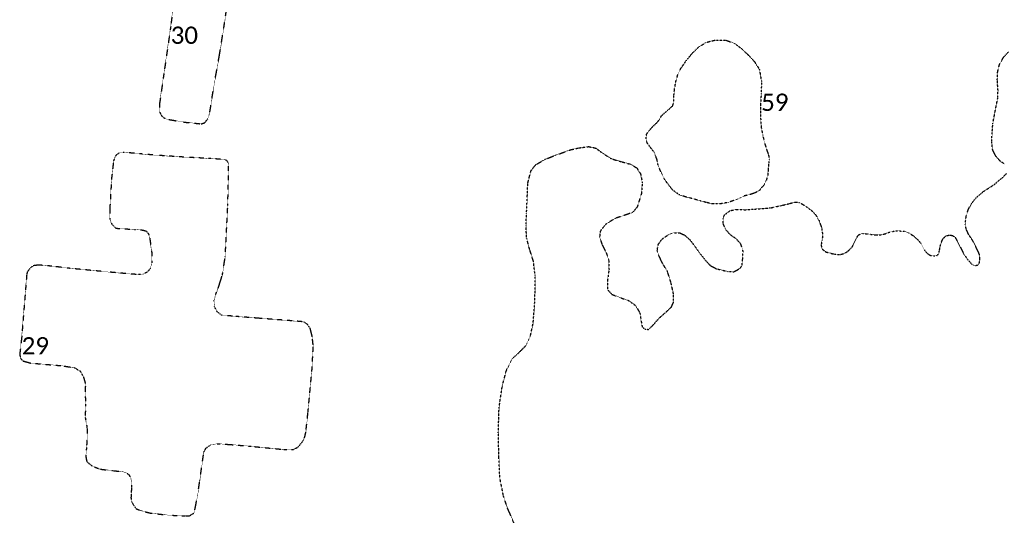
# Model space of a CAD drawing. Extents: x 387170 to 389193, y 100386 to 104689.
# Tile 4 of 14: x 387643 to 388213, y 101237 to 101525. Entities that reach past the tile are written whole.
import ezdxf

# ---------------------------------------------------------------- set-up
doc = ezdxf.new("R2010")
doc.units = 0
doc.header["$MEASUREMENT"] = 0
doc.linetypes.add('Wisdot5', pattern=[0.1, 0.05, -0.05])
doc.linetypes.add('Wisdot7', pattern=[0.2875, 0.125, -0.05, 0.0625, -0.05])
doc.layers.add('E_DTM_Building', color=81, linetype='Wisdot5', lineweight=25)
doc.layers.add('E_DTM_ObscureArea', color=231, linetype='Wisdot7', lineweight=25)
doc.styles.add('CalibriLight', font='calibril.ttf')

msp = doc.modelspace()

# ---------------------------------------------------------------- linework, layer by layer
at = {"layer": 'E_DTM_Building'}
msp.add_polyline3d([(387732.14, 101533.21, 1615.23), (387730.66, 101520.81, 1615.13), (387730.66, 101520.81, 1615.13), (387726.72, 101493.64, 1615.26), (387724.22, 101476.29, 1615.54), (387724.24, 101471.38, 1615.62), (387725.73, 101468.7, 1615.72), (387728.2, 101467.26, 1615.8), (387739.05, 101465.45, 1615.81), (387748.34, 101464.54, 1615.8), (387750.42, 101465.21, 1615.75), (387752.08, 101467.41, 1615.6), (387753.3, 101471.29, 1615.54), (387755.76, 101487.02, 1615.42), (387758.76, 101503.7, 1615.41), (387761.45, 101520.5, 1615.32), (387762.71, 101529.11, 1615.17)], dxfattribs=at)
msp.add_polyline3d([(387644.49, 101341.11, 1614.29), (387643.34, 101330.99, 1614.37), (387643.84, 101328.83, 1614.37), (387645.23, 101327.35, 1614.37), (387649.69, 101326.11, 1614.45), (387667.08, 101324.64, 1615.02), (387674.9, 101323.49, 1615.23), (387678.25, 101321.54, 1615.18), (387680.17, 101318.08, 1615.29), (387681.02, 101315.38, 1615.43), (387681.32, 101313.55, 1615.43), (387681.24, 101309.77, 1615.5), (387681.36, 101302.28, 1615.55), (387681.25, 101294.55, 1615.75), (387681.83, 101291.57, 1615.83), (387682.27, 101288.66, 1615.9), (387682.37, 101282.9, 1616.04), (387681.94, 101277.22, 1616.1), (387681.65, 101272.82, 1616.13), (387681.7, 101270.87, 1616.41), (387682.31, 101268.98, 1616.56), (387685.03, 101266.67, 1616.6), (387689.67, 101264.76, 1616.55), (387696.99, 101263.91, 1616.71), (387702.51, 101263.34, 1616.76), (387705.09, 101262.62, 1616.78), (387706.64, 101261.37, 1616.75), (387707.7, 101259.22, 1616.75), (387708.09, 101256.87, 1616.76), (387708.01, 101254.52, 1616.76), (387707.82, 101250.86, 1616.74), (387707.69, 101248.07, 1616.6), (387707.86, 101246.66, 1616.4), (387708.26, 101245.65, 1615.99), (387709.29, 101243.84, 1615.98), (387710.74, 101241.76, 1615.98), (387714.73, 101240.31, 1615.98), (387719.25, 101239.25, 1615.94), (387729.11, 101238.17, 1616.08), (387738.82, 101237.67, 1616.32), (387741.46, 101237.74, 1616.33), (387744.3, 101239.43, 1616.29), (387746.32, 101249.98, 1616.31), (387747.48, 101258.07, 1616.25), (387749.82, 101274.59, 1616.18), (387751.12, 101276.96, 1616.17), (387753.77, 101278.77, 1616.02), (387757.57, 101279.46, 1615.87), (387764.89, 101279.01, 1615.68), (387777.13, 101277.97, 1615.54), (387796.12, 101276.12, 1615.51), (387801.5, 101276.01, 1615.36), (387804.4, 101277.53, 1615.33), (387807.31, 101281.27, 1615.58), (387808.32, 101283.88, 1615.72), (387808.81, 101286.09, 1615.81), (387810.08, 101297.74, 1615.91), (387812.38, 101322.23, 1615.89), (387813.12, 101335.87, 1615.81), (387812.53, 101341.32, 1615.63), (387811.35, 101346.16, 1615.58), (387809.7, 101348.52, 1615.63), (387807.48, 101349.97, 1615.68), (387798.31, 101350.77, 1615.78), (387782.02, 101352, 1615.99), (387768.39, 101353.09, 1616.09), (387759.99, 101353.87, 1616.08), (387757.6, 101355.82, 1615.98), (387755.99, 101358.75, 1615.9), (387755.66, 101362.28, 1615.81), (387756.68, 101365.84, 1615.82), (387758.09, 101369.35, 1615.82), (387760.55, 101377.04, 1615.81), (387762.21, 101387.68, 1615.87), (387763.69, 101417.35, 1615.9), (387764.16, 101439.55, 1615.68), (387763.92, 101442.08, 1615.68), (387763.18, 101443.14, 1615.7), (387762.25, 101443.79, 1615.74), (387753.82, 101444.45, 1615.91), (387740.05, 101445.17, 1615.91), (387722.52, 101446.33, 1615.91), (387712.72, 101447.21, 1615.63), (387703.67, 101448.02, 1615.55), (387700.84, 101447.68, 1615.56), (387698.94, 101446.2, 1615.58), (387697.61, 101443.17, 1615.64), (387696.49, 101433.23, 1615.59), (387695.4, 101414.96, 1615.56), (387695.44, 101409.37, 1615.63), (387696.66, 101406.45, 1615.63), (387698.95, 101404.14, 1615.64), (387710.21, 101403.4, 1615.72), (387714.36, 101403.09, 1615.72), (387716.54, 101402.47, 1615.77), (387717.71, 101401.01, 1615.78), (387718.35, 101399.77, 1615.78), (387719.76, 101389.67, 1615.81), (387719.79, 101384.12, 1615.89), (387718.88, 101380.79, 1615.93), (387717.12, 101378.76, 1615.94), (387715.18, 101377.71, 1615.94), (387712.09, 101377.3, 1615.93), (387707.11, 101377.67, 1615.82), (387693.04, 101378.93, 1615.55), (387672.48, 101380.89, 1615.16), (387661.91, 101382.17, 1614.81), (387654.39, 101382.83, 1614.67), (387651.48, 101382.47, 1614.54), (387649.51, 101381.21, 1614.47), (387647.85, 101379.02, 1614.47), (387647.44, 101377.76, 1614.48), (387644.49, 101341.11, 1614.29)], close=True, dxfattribs=at)
at = {"layer": 'E_DTM_ObscureArea'}
msp.add_polyline3d([(388072.11, 101482.03, 1613.28), (388071.74, 101475.91, 1612.98), (388071.73, 101468.67, 1612.66), (388072.16, 101462.36, 1612.61), (388073.02, 101458.07, 1612.35), (388073.83, 101454.4, 1612.21), (388075.18, 101449.9, 1611.79), (388076.38, 101446.42, 1611.67), (388076.81, 101444.01, 1611.35), (388076.44, 101441.22, 1610.96), (388076.14, 101437.71, 1610.73), (388075.92, 101434.51, 1610.34), (388075.1, 101432.04, 1609.71), (388073.85, 101429.22, 1609.27), (388072.38, 101427.68, 1608.33), (388071.17, 101426.11, 1608.2), (388068.66, 101424.63, 1608.25), (388066.08, 101423.77, 1608.29), (388062.37, 101422.8, 1608.24), (388056.73, 101420.26, 1608.12), (388052.68, 101419, 1608.08), (388048.13, 101418.16, 1608.09), (388043.91, 101418.24, 1608.16), (388040.29, 101419.05, 1608.3), (388036.93, 101419.94, 1608.55), (388032.44, 101421.25, 1608.67), (388028.72, 101422.15, 1608.89), (388024.69, 101423.5, 1609.31), (388021.01, 101426.23, 1609.55), (388018.37, 101429.42, 1610.04), (388015.97, 101432.89, 1610.41), (388014.1, 101436.83, 1610.94), (388012.5, 101440.64, 1611.3), (388011.81, 101444.16, 1611.79), (388010.15, 101448.12, 1612.09), (388008.01, 101450.99, 1612.27), (388006.23, 101453.38, 1612.55), (388005.58, 101455.87, 1612.81), (388005.73, 101458.23, 1613.05), (388006.8, 101460.09, 1613.36), (388009.31, 101462.82, 1613.65), (388011.18, 101464.61, 1613.73), (388012.37, 101465.76, 1613.78), (388013.28, 101467.19, 1613.86), (388014.59, 101469.34, 1614.15), (388016.03, 101470.62, 1614.13), (388017.34, 101471.73, 1614.18), (388019.17, 101473.3, 1614.18), (388020.94, 101474.98, 1614.22), (388021.57, 101477.22, 1614.26), (388021.67, 101481.13, 1614.39), (388021.99, 101484.44, 1614.44), (388022.73, 101488.88, 1614.57), (388024.03, 101493.42, 1614.72), (388025.66, 101496.59, 1614.96), (388028.74, 101501.03, 1615.07), (388032.15, 101505.25, 1615.03), (388035.87, 101508.92, 1614.85), (388040.45, 101511.74, 1614.77), (388045.43, 101512.98, 1614.6), (388051.89, 101512.89, 1614.62), (388056.91, 101510.96, 1614.56), (388060.71, 101508.09, 1614.39), (388064.65, 101504.34, 1614.23), (388068.23, 101500.51, 1614.09), (388071.02, 101496.13, 1613.83), (388072.29, 101489.12, 1613.45), (388072.11, 101482.03, 1613.28)], close=True, dxfattribs=at)
for points in [[(388212.84, 101441.21, 1605.16), (388210, 101443.26, 1606.43), (388207.72, 101445.92, 1606.97), (388205.98, 101449.54, 1607.66), (388205.41, 101453.88, 1608.18), (388205.69, 101459.43, 1608.66), (388206.09, 101464.83, 1608.75), (388207.73, 101473.37, 1609.03), (388208.93, 101479.35, 1609.34), (388209.08, 101483.81, 1609.43), (388208.64, 101489.81, 1609.38), (388208.88, 101494.62, 1609.45), (388209.89, 101498.88, 1609.52), (388212.37, 101503.23, 1609.66), (388215.4, 101506.44, 1609.66)], [(387929.08, 101233.75, 1609.92), (387927.41, 101237.76, 1610.04), (387925.36, 101242.25, 1610.34), (387923.08, 101249.26, 1610.59), (387921, 101259.66, 1610.83), (387920.46, 101271.68, 1610.76), (387920.11, 101285.79, 1610.71), (387920.56, 101300.49, 1610.85), (387922.41, 101312.84, 1611.06), (387924.71, 101321.61, 1610.87), (387927.86, 101328.33, 1610.64), (387931.91, 101332.09, 1610.24), (387936.05, 101336.19, 1609.94), (387938.72, 101342.07, 1609.9), (387940.27, 101349.14, 1610.15), (387941.11, 101360.16, 1610.57), (387941.35, 101367.39, 1611.04), (387941.38, 101376.87, 1611.59), (387940.4, 101385.06, 1612.26), (387938.18, 101392.02, 1612.57), (387936.45, 101398.51, 1613.1), (387936.13, 101405.64, 1613.64), (387936.44, 101412.77, 1614.13), (387936.86, 101422.28, 1614.69), (387937.14, 101430.2, 1614.94), (387939.01, 101437.41, 1615.01), (387941.74, 101440.88, 1614.96), (387947.36, 101444.1, 1614.78), (387953.08, 101446.32, 1614.43), (387962.02, 101449.57, 1614.22), (387966.66, 101450.61, 1613.97), (387972.45, 101451.37, 1613.8), (387976.54, 101450.45, 1613.66), (387980.54, 101447.44, 1613.41), (387985.5, 101444.34, 1612.96), (387991.12, 101442.66, 1612.45), (387996.55, 101441.19, 1611.97), (388000.2, 101438.99, 1611.73), (388002.37, 101435.58, 1611.41), (388003.35, 101430.49, 1610.97), (388002.86, 101424.18, 1609.87), (388000.42, 101416.41, 1609.52), (387997.78, 101413.23, 1609.5), (387994.01, 101411.93, 1609.52), (387987.88, 101409.9, 1609.62), (387982.43, 101406.63, 1609.64), (387979.14, 101402.61, 1609.48), (387978.68, 101399.07, 1609.27), (387980.17, 101394.47, 1608.9), (387982.44, 101390.06, 1608.39), (387983.97, 101385.69, 1607.9), (387984.12, 101380.35, 1607.71), (387983.25, 101373.85, 1607.03), (387983.35, 101368.56, 1606.34), (387985.79, 101365.85, 1605.83), (387990.99, 101363.85, 1605.04), (387995.42, 101362.28, 1604.23), (387999.46, 101359.44, 1603.71), (388001.94, 101355.16, 1602.83), (388002.61, 101351, 1602.27), (388003.31, 101347.06, 1601.81), (388004.89, 101345.74, 1601.48), (388006.99, 101345.59, 1601.44), (388009.48, 101347.97, 1601.6), (388012.95, 101351.95, 1602.04), (388017.48, 101355.97, 1602.48), (388020.18, 101358.48, 1602.85), (388021.48, 101361.47, 1603.11), (388021.46, 101365.98, 1603.81), (388019.84, 101373.16, 1604.57), (388017.88, 101379.12, 1605.11), (388015.08, 101383.82, 1605.92), (388012.98, 101388.25, 1606.29), (388011.98, 101391.2, 1606.69), (388012.61, 101394.81, 1606.88), (388014.75, 101397.83, 1607.13), (388018.09, 101400.11, 1607.25), (388021.34, 101401.54, 1607.31), (388024.96, 101401.47, 1607.17), (388027.72, 101400.21, 1606.99), (388030.79, 101397.56, 1606.69), (388033.41, 101394.19, 1606.46), (388036.32, 101390.06, 1606.15), (388039.9, 101385.54, 1605.74), (388042.71, 101382.53, 1605.64), (388046.21, 101380.66, 1605.22), (388052.95, 101379.08, 1604.97), (388056.4, 101378.95, 1604.97), (388059.72, 101380.83, 1605.06), (388061.09, 101382.54, 1605.44), (388061.42, 101386.23, 1605.67), (388061.66, 101390.93, 1606.17), (388060.32, 101395.09, 1606.41), (388057.69, 101397.95, 1606.64), (388054.26, 101400.34, 1606.78), (388051.56, 101403.36, 1606.9), (388050.11, 101406.83, 1606.97), (388050.13, 101409.71, 1607.13), (388050.89, 101411.81, 1607.29), (388054.32, 101414.38, 1607.34), (388058.26, 101415.02, 1607.43), (388062.9, 101414.83, 1607.43), (388067.39, 101415.13, 1607.29), (388077.46, 101415.89, 1607.11), (388083.82, 101417.27, 1607.03), (388088.06, 101418.33, 1606.97), (388091.75, 101419.24, 1607.45), (388094.2, 101419.01, 1607.92), (388095.91, 101418.1, 1608.48), (388098.73, 101416.27, 1608.94), (388101.58, 101414.11, 1609.25), (388103.78, 101411.66, 1609.34), (388105.72, 101408.29, 1609.1), (388107.14, 101403.97, 1608.32), (388107.66, 101400.18, 1607.83), (388107.35, 101397.34, 1607.06), (388106.73, 101394.29, 1606.2), (388107.51, 101391.94, 1605.59), (388109.51, 101390.43, 1605.13), (388114.54, 101389.09, 1604.83), (388117.55, 101388.86, 1604.78), (388120.25, 101389.51, 1605.02), (388122.32, 101390.88, 1605.59), (388124.75, 101393.25, 1606.73), (388125.67, 101395.47, 1607.31), (388127.01, 101398.13, 1607.83), (388128.44, 101400.35, 1609.1), (388130.96, 101401.14, 1609.68), (388134.49, 101400.74, 1609.76), (388138.2, 101400.23, 1609.5), (388141.41, 101400.3, 1609.29), (388144.1, 101401, 1608.9), (388145.57, 101401.64, 1608.75), (388148.05, 101402.27, 1608.82), (388150.83, 101402.64, 1608.82), (388154.91, 101402.39, 1607.9), (388157.48, 101401.39, 1607.24), (388160.17, 101399.78, 1606.29), (388162.63, 101397.52, 1605.76), (388164.58, 101395.33, 1605.38), (388166.38, 101391.72, 1605.2), (388168.22, 101389.47, 1605.09), (388170.07, 101388.4, 1605.04), (388172.01, 101388.07, 1605.04), (388173.85, 101388.3, 1605.09), (388174.76, 101389.45, 1605.15), (388175.22, 101391.19, 1605.16), (388175.62, 101393.59, 1605.29), (388176.25, 101395.9, 1605.44), (388177.34, 101398.2, 1605.71), (388179.06, 101399.71, 1605.94), (388180.77, 101400.15, 1606.01), (388182.64, 101399.99, 1606.06), (388184.26, 101398.89, 1606.04), (388185.61, 101396.48, 1605.66), (388187.2, 101393.3, 1605.16), (388189.39, 101389.11, 1604.52), (388191.67, 101385.82, 1604.06), (388193.93, 101383.33, 1603.48), (388195.41, 101382.5, 1603.16), (388197.25, 101382.79, 1603.27), (388198.4, 101384.36, 1603.34), (388198.62, 101386.86, 1603.48), (388198.23, 101389.19, 1603.67), (388197.46, 101390.92, 1603.9), (388196.2, 101393.51, 1604.3), (388194.48, 101396.9, 1604.76), (388192.19, 101400.36, 1605.31), (388190.8, 101403.16, 1605.95), (388190.11, 101406.37, 1606.15), (388190.65, 101410.98, 1606.2), (388191.82, 101414.81, 1606.13), (388193.64, 101418.25, 1606.2), (388196.42, 101421.77, 1606.17), (388200.7, 101425.44, 1605.88), (388206.93, 101429.45, 1605.02), (388209.91, 101431.98, 1604.53), (388212.1, 101433.87, 1604.11), (388214.02, 101435.74, 1603.9)]]:
    msp.add_polyline3d(points, dxfattribs=at)

# ---------------------------------------------------------------- texts
at = {"char_height": 10, "attachment_point": 1, "style": 'CalibriLight'}
for s, insert in [('30', (387730.66, 101520.81, 1615.13)), ('59', (388072.11, 101482.03, 1613.28)), ('29', (387644.49, 101341.11, 1614.29))]:
    msp.add_mtext(s, dxfattribs=dict(at, insert=insert))

doc.saveas('drawing.dxf')
